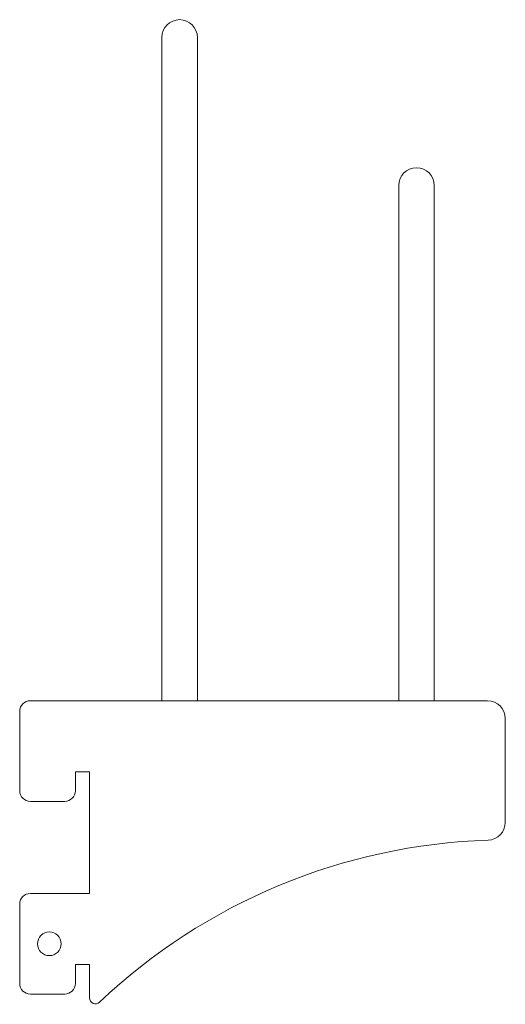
# Model space of a CAD drawing. Header units: millimetres. Extents: x -338 to -256, y -211 to -45.
import ezdxf

# ---------------------------------------------------------------- set-up
doc = ezdxf.new("R2010")
doc.units = ezdxf.units.MM

msp = doc.modelspace()

# ---------------------------------------------------------------- linework, layer by layer
at = {"color": 0, "linetype": 'Continuous', "lineweight": 0}
for p, q in [((-313.95, -47.51), (-313.95, -53.51)), ((-307.95, -53.51), (-307.95, -47.51)), ((-313.95, -159.51), (-313.95, -53.51)), ((-307.95, -159.51), (-307.95, -53.51)), ((-273.95, -72.51), (-273.95, -78.51)), ((-267.95, -78.51), (-267.95, -72.51)), ((-273.95, -159.51), (-273.95, -78.51)), ((-267.95, -159.51), (-267.95, -78.51)), ((-336.15, -159.51), (-258.95, -159.51)), ((-337.95, -174.71), (-337.95, -161.31)), ((-255.95, -162.51), (-255.95, -180.07)), ((-328.55, -171.51), (-328.55, -174.71)), ((-326.15, -171.51), (-328.55, -171.51)), ((-326.15, -192.06), (-326.15, -171.51)), ((-330.35, -176.51), (-336.15, -176.51)), ((-336.15, -192.06), (-326.15, -192.06)), ((-337.95, -207.26), (-337.95, -193.86)), ((-328.55, -204.06), (-328.55, -207.26)), ((-326.15, -204.06), (-328.55, -204.06)), ((-326.15, -209.7), (-326.15, -204.06)), ((-330.35, -209.06), (-336.15, -209.06))]:
    msp.add_line(p, q, dxfattribs=at)
at = {"color": 0, "linetype": 'Continuous', "lineweight": 0, "extrusion": (2.20056e-16, -7.4363e-31, -1)}
msp.add_arc((310.95, -47.51), 3, 0, 90, dxfattribs=at)
at = {"color": 0, "linetype": 'Continuous', "lineweight": 0, "extrusion": (2.20056e-16, 7.21977e-31, -1)}
msp.add_arc((310.95, -47.51), 3, 90, 180, dxfattribs=at)
at = {"color": 0, "linetype": 'Continuous', "lineweight": 0, "extrusion": (2.20056e-16, 3.90898e-31, -1)}
msp.add_arc((270.95, -72.51), 3, 0, 90, dxfattribs=at)
at = {"color": 0, "linetype": 'Continuous', "lineweight": 0, "extrusion": (2.20056e-16, 7.9527e-31, -1)}
msp.add_arc((270.95, -72.51), 3, 90, 180, dxfattribs=at)
at = {"color": 0, "linetype": 'Continuous', "lineweight": 0, "extrusion": (2.20056e-16, 1.21604e-33, -1)}
msp.add_arc((336.15, -161.31), 1.8, 0, 90, dxfattribs=at)
at = {"color": 0, "linetype": 'Continuous', "lineweight": 0, "extrusion": (2.20056e-16, -1.8042e-33, -1)}
msp.add_arc((258.95, -162.51), 3, 90, 180, dxfattribs=at)
at = {"color": 0, "linetype": 'Continuous', "lineweight": 0, "extrusion": (2.20056e-16, -1.08357e-48, -1)}
for centre, radius, start, end in [((336.15, -174.71), 1.8, 270, 0), ((330.35, -174.71), 1.8, 180, 270), ((258.95, -180.07), 3, 180, 268.1802), ((332.95, -200.56), 2, 0, 180), ((332.95, -200.56), 2, 180, 0)]:
    msp.add_arc(centre, radius, start, end, dxfattribs=at)
at = {"color": 0, "linetype": 'Continuous', "lineweight": 0}
msp.add_arc((-255.68, -283.01), 100, 91.8198, 133.4586, dxfattribs=at)
at = {"color": 0, "linetype": 'Continuous', "lineweight": 0, "extrusion": (2.20056e-16, -1.4192e-33, -1)}
for centre, start, end in [((336.15, -193.86), 0, 90), ((330.35, -207.26), 180, 270)]:
    msp.add_arc(centre, 1.8, start, end, dxfattribs=at)
at = {"color": 0, "linetype": 'Continuous', "lineweight": 0, "extrusion": (2.20056e-16, 5.85468e-34, -1)}
msp.add_arc((336.15, -207.26), 1.8, 270, 360, dxfattribs=at)
at = {"color": 0, "linetype": 'Continuous', "lineweight": 0, "extrusion": (2.20056e-16, 2.46519e-32, -1)}
msp.add_arc((325.15, -209.7), 1, 226.5414, 0, dxfattribs=at)

doc.saveas('drawing.dxf')
